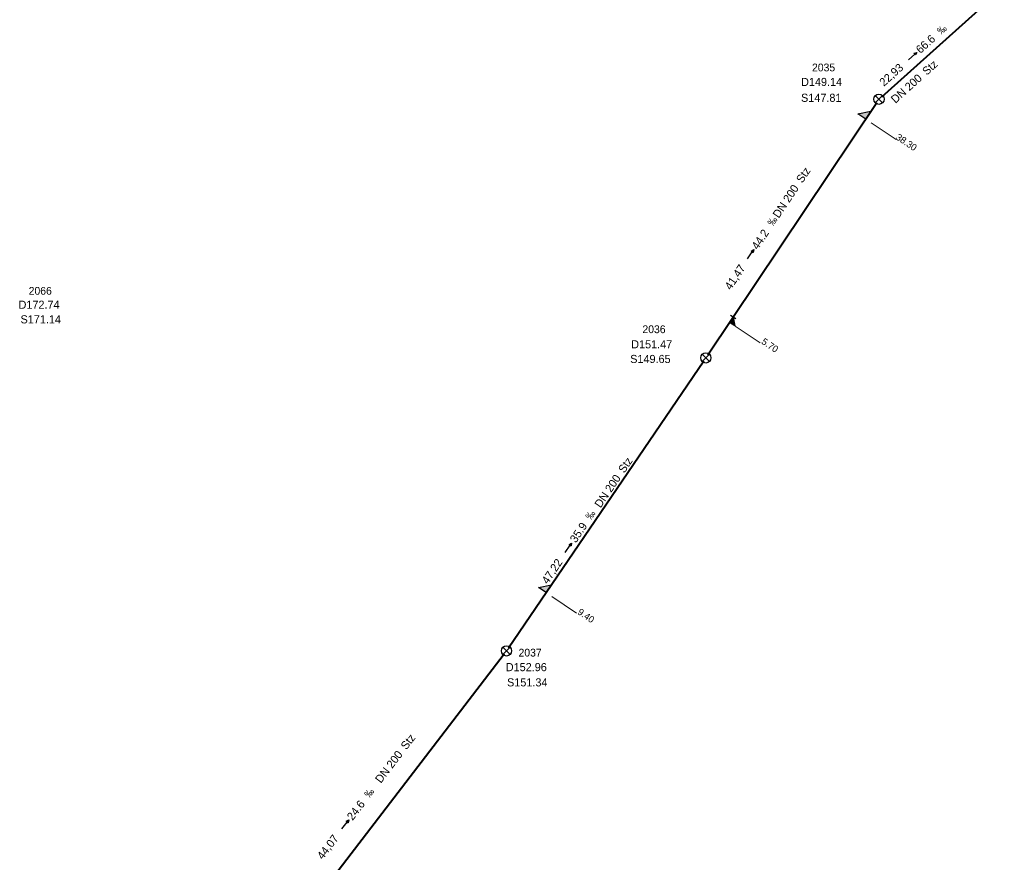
# Model space of a CAD drawing. Header units: millimetres. Extents: x 3490434 to 3491273, y 5754222 to 5754907.
# Tile 12 of 17: x 3490841 to 3490972, y 5754612 to 5754725. Entities that reach past the tile are written whole.
import ezdxf

# ---------------------------------------------------------------- set-up
doc = ezdxf.new("R2010")
doc.units = ezdxf.units.MM
for name, color, linetype in [('Default_kanal_anschluss_l', 7, 'Continuous'), ('Default_kanal_anschluss_s', 7, 'Continuous'), ('Default_kanal_anschluss_t', 7, 'Continuous'), ('Default_kanal_haltungen_l', 7, 'Continuous'), ('Default_kanal_haltungen_s', 7, 'Continuous'), ('Default_kanal_haltungen_t', 7, 'Continuous'), ('Default_kanal_schacht_s', 7, 'Continuous'), ('Default_kanal_schacht_t', 7, 'Continuous')]:
    doc.layers.add(name, color=color, linetype=linetype)
doc.styles.get("Standard").update_dxf_attribs({"font": 'ARIALN.TTF'})

# ---------------------------------------------------------------- blocks, each defined once
blk = doc.blocks.new('Schacht 1001')
at = {"color": 254, "true_color": 0xd3d3d3}
for p, q in [((0.354, 0.354), (-0.354, -0.354)), ((-0.354, 0.354), (0.354, -0.354))]:
    blk.add_line(p, q, dxfattribs=at)
blk.add_circle((0, 0), 0.5, dxfattribs=at)
blk = doc.blocks.new('Fließrichtung Kanalhaltung')
at = {"true_color": 0xd3d3d3}
blk.add_hatch(color=254, dxfattribs=at).paths.add_polyline_path([(0.23, 0.5), (-0.22, 0.5), (0, 0)])
at = {"color": 254, "true_color": 0xd3d3d3}
for p, q in [((0, 2.15), (0, 0.5)), ((0, 0), (-0.22, 0.5)), ((0.23, 0.5), (-0.22, 0.5)), ((0.23, 0.5), (0, 0))]:
    blk.add_line(p, q, dxfattribs=at)
blk = doc.blocks.new('Promille Kanalhaltung')
at = {"color": 254, "true_color": 0xd3d3d3, "insert": (-1.05, 0), "char_height": 1, "attachment_point": 1, "rotation": 90}
blk.add_mtext_dynamic_manual_height_columns('‰', width=1.5118, gutter_width=12.5, heights=[0], dxfattribs=at)
blk = doc.blocks.new('Einlass links verdeckelt')
at = {"true_color": 0xd3d3d3}
blk.add_hatch(color=254, dxfattribs=at).paths.add_polyline_path([(0.62, 0), (0, 0), (0, 0.62)])
at = {"color": 254, "true_color": 0xd3d3d3}
for p, q in [((0.31, 0.62), (-0.31, 0.62)), ((0, 0), (0, 0.62)), ((0, 0.62), (0.62, 0)), ((0.62, 0), (0, 0))]:
    blk.add_line(p, q, dxfattribs=at)
blk = doc.blocks.new('Einlass links')
at = {"true_color": 0xd3d3d3}
blk.add_hatch(color=254, dxfattribs=at).paths.add_polyline_path([(0, 0.62), (0, 0), (-0.62, 0)])
at = {"color": 254, "true_color": 0xd3d3d3}
for p, q in [((-0.62, 0), (0, 0.62)), ((0, 0), (-0.62, 0)), ((0, 0.62), (0, 0))]:
    blk.add_line(p, q, dxfattribs=at)

msp = doc.modelspace()

# ---------------------------------------------------------------- linework, layer by layer
at = {"layer": 'Default_kanal_anschluss_l', "color": 13, "lineweight": 13, "true_color": 0xbe6e6e}
for points in [[(3490954.04, 5754710.96), (3490957.37, 5754708.73)], [(3490935.91, 5754683.87), (3490939.23, 5754681.64)], [(3490911.45, 5754647.86), (3490914.76, 5754645.6)]]:
    msp.add_lwpolyline(points, dxfattribs=at)
at = {"layer": 'Default_kanal_haltungen_l', "color": 13, "lineweight": 40, "true_color": 0xbe6e6e}
for points in [[(3490955.44, 5754714.43), (3490971.76, 5754729.08)], [(3490932.27, 5754680.05), (3490954.79, 5754713.68)], [(3490905.7, 5754641), (3490931.71, 5754679.22)], [(3490878.92, 5754606), (3490905.12, 5754640.19)]]:
    msp.add_lwpolyline(points, dxfattribs=at)

# ---------------------------------------------------------------- block references
at = {"layer": 'Default_kanal_anschluss_s'}
for name, p, xscale, yscale, rotation in [('Einlass links', (3490953.29, 5754711.46), 2.004983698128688, 2.004983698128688, 326.2), ('Einlass links verdeckelt', (3490935.16, 5754684.37), 1.336655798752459, 1.336655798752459, 326.2), ('Einlass links', (3490910.71, 5754648.36), 2.004983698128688, 2.004983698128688, 325.76)]:
    msp.add_blockref(name, p, dxfattribs=dict(at, xscale=xscale, yscale=yscale, rotation=rotation))
at = {"layer": 'Default_kanal_haltungen_s'}
for name, p, xscale, yscale, rotation in [('Promille Kanalhaltung', (3490963.38, 5754722.62), 0.9867103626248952, 0.9867103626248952, 311.9), ('Fließrichtung Kanalhaltung', (3490960.09, 5754720.34), 0.6938176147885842, 0.6938176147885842, 131.89), ('Promille Kanalhaltung', (3490940.99, 5754697.09), 0.9867103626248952, 0.9867103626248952, 326.2), ('Fließrichtung Kanalhaltung', (3490938.37, 5754694.07), 0.6938176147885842, 0.6938176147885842, 146.21), ('Promille Kanalhaltung', (3490916.73, 5754657.95), 0.9867103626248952, 0.9867103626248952, 325.76), ('Fließrichtung Kanalhaltung', (3490914.09, 5754654.95), 0.6938176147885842, 0.6938176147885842, 145.78), ('Promille Kanalhaltung', (3490887.21, 5754620.91), 0.9867103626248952, 0.9867103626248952, 322.55), ('Fließrichtung Kanalhaltung', (3490884.4, 5754618.06), 0.6938176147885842, 0.6938176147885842, 142.54)]:
    msp.add_blockref(name, p, dxfattribs=dict(at, xscale=xscale, yscale=yscale, rotation=rotation))
at = {"layer": 'Default_kanal_schacht_s', "xscale": 1.367398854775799, "yscale": 1.367398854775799}
for p in [(3490955.06, 5754714.1), (3490931.99, 5754679.63), (3490905.42, 5754640.59)]:
    msp.add_blockref('Schacht 1001', p, dxfattribs=at)

# ---------------------------------------------------------------- texts
at = {"layer": 'Default_kanal_anschluss_l', "color": 9, "true_color": 0xc0c0c0, "style": ''}
for s, rotation, p in [('Stz', 56.2, (3490944.84, 5754702.84)), ('DN 200', 56.2, (3490941.71, 5754698.17)), ('44.2', 56.2, (3490938.9, 5754693.96)), ('41,47', 56.2, (3490935.31, 5754688.6)), ('Stz', 55.77, (3490921.12, 5754664.2)), ('DN 200', 55.77, (3490917.96, 5754659.56)), ('35.9', 55.76, (3490914.67, 5754654.91)), ('47,22', 55.76, (3490910.92, 5754649.4)), ('Stz', 52.55, (3490892.09, 5754627.34)), ('DN 200', 52.55, (3490888.68, 5754622.88)), ('24.6', 52.55, (3490884.92, 5754617.92)), ('44,07', 52.56, (3490880.93, 5754612.7))]:
    msp.add_text(s, height=1.081, rotation=rotation, dxfattribs=at).set_placement(p)
at = {"layer": 'Default_kanal_anschluss_l', "color": 13, "true_color": 0xbe6e6e, "style": ''}
for s, height, p in [('2066', 1.036, (3490841.75, 5754688.05)), ('D172.74', 1.081, (3490840.4, 5754686.18)), ('S171.14', 1.081, (3490840.66, 5754684.23)), ('2036', 1.036, (3490923.54, 5754682.93)), ('D151.47', 1.081, (3490922.04, 5754680.9)), ('S149.65', 1.081, (3490921.91, 5754678.95)), ('2037', 1.036, (3490907.03, 5754639.84)), ('D152.96', 1.081, (3490905.33, 5754637.89)), ('S151.34', 1.081, (3490905.5, 5754635.86))]:
    msp.add_text(s, height=height, dxfattribs=at).set_placement(p)
for s, rotation, p in [('5.70', 326.2, (3490939.31, 5754681.59)), ('9.40', 325.76, (3490914.81, 5754645.57))]:
    msp.add_text(s, height=0.901, rotation=rotation, dxfattribs=at).set_placement(p)
at = {"layer": 'Default_kanal_anschluss_t', "color": 13, "true_color": 0xbe6e6e, "style": ''}
for s, rotation, p in [('38.30', 326.2, (3490957.22, 5754708.83)), ('5.70', 326.2, (3490939.31, 5754681.59)), ('9.40', 325.76, (3490914.81, 5754645.57))]:
    msp.add_text(s, height=0.901, rotation=rotation, dxfattribs=at).set_placement(p)
at = {"layer": 'Default_kanal_haltungen_t', "color": 9, "true_color": 0xc0c0c0, "style": ''}
for s, rotation, p in [('66.6', 41.9, (3490960.58, 5754720.11)), ('Stz', 41.91, (3490961.43, 5754717.22)), ('22,93', 41.89, (3490955.72, 5754715.75)), ('DN 200', 41.89, (3490957.25, 5754713.48)), ('Stz', 56.2, (3490944.84, 5754702.84)), ('DN 200', 56.2, (3490941.71, 5754698.17)), ('44.2', 56.2, (3490938.9, 5754693.96)), ('41,47', 56.2, (3490935.31, 5754688.6)), ('Stz', 55.77, (3490921.12, 5754664.2)), ('DN 200', 55.77, (3490917.96, 5754659.56)), ('35.9', 55.76, (3490914.67, 5754654.91)), ('47,22', 55.76, (3490910.92, 5754649.4)), ('Stz', 52.55, (3490892.09, 5754627.34)), ('DN 200', 52.55, (3490888.68, 5754622.88)), ('24.6', 52.55, (3490884.92, 5754617.92)), ('44,07', 52.56, (3490880.93, 5754612.7))]:
    msp.add_text(s, height=1.081, rotation=rotation, dxfattribs=at).set_placement(p)
at = {"layer": 'Default_kanal_schacht_t', "color": 13, "true_color": 0xbe6e6e, "style": ''}
for s, height, p in [('2035', 1.036, (3490946.14, 5754717.81)), ('D149.14', 1.081, (3490944.68, 5754715.86)), ('S147.81', 1.081, (3490944.68, 5754713.75)), ('2066', 1.036, (3490841.75, 5754688.05)), ('D172.74', 1.081, (3490840.4, 5754686.18)), ('S171.14', 1.081, (3490840.66, 5754684.23)), ('2036', 1.036, (3490923.54, 5754682.93)), ('D151.47', 1.081, (3490922.04, 5754680.9)), ('S149.65', 1.081, (3490921.91, 5754678.95)), ('2037', 1.036, (3490907.03, 5754639.84)), ('D152.96', 1.081, (3490905.33, 5754637.89)), ('S151.34', 1.081, (3490905.5, 5754635.86))]:
    msp.add_text(s, height=height, dxfattribs=at).set_placement(p)

doc.saveas('drawing.dxf')
